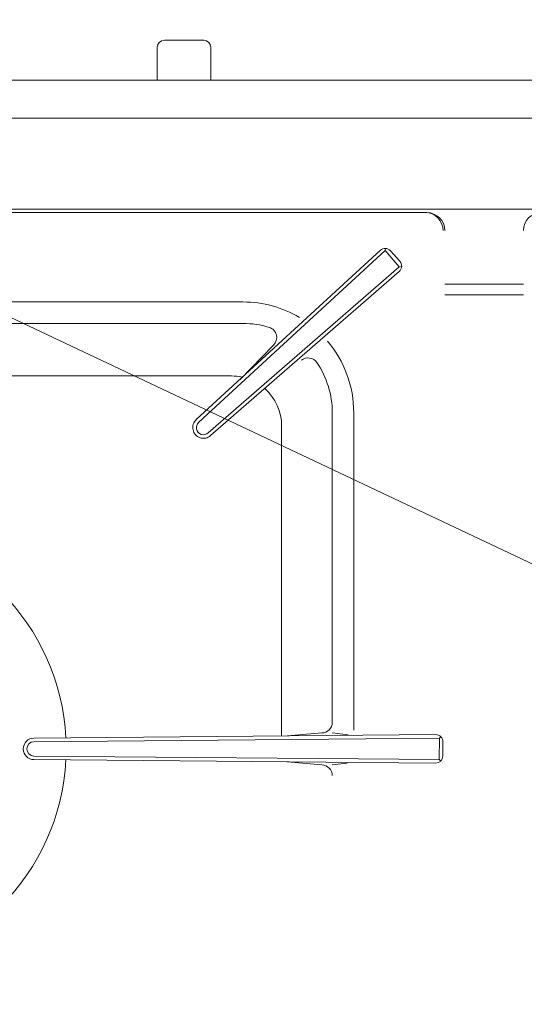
# Model space of a CAD drawing. Header units: millimetres. Extents: x -84458 to 77911, y -55868 to -29230.
# Tile 27 of 103: x 67387 to 67401, y -32786 to -32759. Entities that reach past the tile are written whole.
import ezdxf

# ---------------------------------------------------------------- set-up
doc = ezdxf.new("R2010")
doc.units = ezdxf.units.MM
for name, color, linetype in [('BELKA-PRZEDNIA', 7, 'Continuous'), ('BLACHA_TŁOCZONA', 7, 'Continuous'), ('INSTALACJA_PALNIKÓW', 7, 'Continuous'), ('RUSZT', 7, 'Continuous'), ('WSPORNIK', 7, 'Continuous')]:
    doc.layers.add(name, color=color, linetype=linetype)
doc.layers.add('CIENKA', color=7, linetype='Continuous', lineweight=20)

msp = doc.modelspace()

# ---------------------------------------------------------------- linework, layer by layer
at = {"layer": 'BELKA-PRZEDNIA', "color": 0, "lineweight": 0}
for p, q in [((67365.403, -32760.215), (67435.203, -32760.215)), ((67365.403, -32761.27), (67435.103, -32761.27)), ((67365.503, -32763.816), (67435.103, -32763.816)), ((67399.203, -32765.916), (67401.403, -32765.916))]:
    msp.add_line(p, q, dxfattribs=at)
at = {"layer": 'BLACHA_TŁOCZONA', "color": 0, "lineweight": 0}
for p, q in [((67398.703, -32763.916), (67366.103, -32763.916)), ((67398.703, -32763.916), (67366.103, -32763.916)), ((67382.756, -32768.484), (67393.235, -32768.484)), ((67394.635, -32769.884), (67394.635, -32778.555))]:
    msp.add_line(p, q, dxfattribs=at)
for centre, radius, start, end in [((67398.703, -32764.416), 0.5, 0, 90), ((67398.703, -32764.416), 0.5, 0, 90), ((67401.903, -32764.416), 0.5, 90, 180), ((67401.903, -32764.416), 0.5, 90, 180), ((67393.235, -32769.884), 1.4, 77.6562, 90), ((67393.235, -32769.884), 1.4, 0, 48.5006), ((67382.403, -32778.915), 6.2, 2.8456, 87.1414), ((67382.403, -32778.915), 6.2, 272.8586, 357.1544)]:
    msp.add_arc(centre, radius, start, end, dxfattribs=at)
at = {"layer": 'CIENKA'}
msp.add_line((67427.745, -32786.059), (67354.39, -32751.437), dxfattribs=at)
at = {"layer": 'INSTALACJA_PALNIKÓW', "color": 0, "linetype": 'Continuous', "lineweight": 0}
for p, q in [((67392.453, -32759.095), (67391.353, -32759.095)), ((67391.153, -32759.295), (67391.153, -32760.215)), ((67392.653, -32760.215), (67392.653, -32759.295))]:
    msp.add_line(p, q, dxfattribs=at)
at = {"layer": 'INSTALACJA_PALNIKÓW', "color": 0, "lineweight": 0}
for p, q in [((67392.453, -32759.095), (67391.353, -32759.095)), ((67391.153, -32760.215), (67391.153, -32759.295)), ((67392.653, -32760.215), (67392.653, -32759.295))]:
    msp.add_line(p, q, dxfattribs=at)
at = {"layer": 'INSTALACJA_PALNIKÓW', "color": 0, "linetype": 'Continuous', "lineweight": 0}
for centre, start, end in [((67391.353, -32759.295), 90, 180), ((67392.453, -32759.295), 0, 90)]:
    msp.add_arc(centre, 0.2, start, end, dxfattribs=at)
at = {"layer": 'INSTALACJA_PALNIKÓW', "color": 0, "lineweight": 0}
for centre, start, end in [((67391.353, -32759.295), 90, 180), ((67392.453, -32759.295), 0, 90)]:
    msp.add_arc(centre, 0.2, start, end, dxfattribs=at)
at = {"layer": 'RUSZT', "color": 0, "lineweight": 0}
for p, q in [((67366.153, -32763.915), (67398.653, -32763.915)), ((67397.543, -32764.915), (67397.534, -32764.977)), ((67392.247, -32769.706), (67397.398, -32764.968)), ((67392.315, -32769.78), (67397.534, -32764.977)), ((67397.534, -32764.977), (67397.927, -32765.43)), ((67397.946, -32765.276), (67397.683, -32764.982)), ((67392.581, -32770.078), (67397.92, -32765.437)), ((67397.996, -32765.422), (67397.92, -32765.437)), ((67392.647, -32770.153), (67397.928, -32765.56)), ((67382.928, -32766.415), (67393.553, -32766.415)), ((67383.15, -32767.015), (67393.553, -32767.015)), ((67393.471, -32768.58), (67394.411, -32767.622)), ((67396.053, -32769.515), (67396.053, -32778.169)), ((67396.653, -32769.515), (67396.653, -32778.387)), ((67387.702, -32778.615), (67398.949, -32778.517)), ((67387.703, -32778.715), (67399.053, -32778.615)), ((67394.801, -32778.553), (67395.756, -32778.469)), ((67396.053, -32778.465), (67396.497, -32778.521)), ((67399.053, -32778.615), (67399.048, -32779.215)), ((67399.092, -32778.576), (67399.053, -32778.615)), ((67399.15, -32778.719), (67399.147, -32779.115)), ((67387.702, -32779.215), (67398.945, -32779.314)), ((67387.703, -32779.115), (67399.053, -32779.215)), ((67399.048, -32779.215), (67399.087, -32779.256)), ((67395.756, -32779.362), (67394.789, -32779.278)), ((67396.053, -32779.365), (67396.47, -32779.313))]:
    msp.add_line(p, q, dxfattribs=at)
for centre, radius, start, end in [((67398.653, -32764.415), 0.5, 0, 90), ((67397.534, -32765.115), 0.2, 41.8158, 132.6342), ((67397.796, -32765.409), 0.2, 310.9975, 41.8158), ((67393.553, -32769.515), 3.1, 59.3642, 90), ((67393.553, -32769.515), 2.5, 72.9705, 90), ((67394.197, -32767.412), 0.3, 315.5463, 72.9705), ((67393.553, -32769.515), 3.1, 0, 40.3392), ((67395.374, -32768.28), 0.3, 34.1518, 128.3575), ((67393.553, -32769.515), 2.5, 0, 34.1518), ((67392.448, -32769.929), 0.3, 131.8158, 311.8158), ((67392.448, -32769.929), 0.2, 131.8158, 311.8158), ((67395.753, -32778.169), 0.3, 270.5846, 0), ((67387.703, -32778.915), 0.3, 90, 270), ((67398.95, -32778.717), 0.2, 359.5039, 90.4961), ((67387.703, -32778.915), 0.2, 90, 270), ((67398.947, -32779.114), 0.2, 269.5039, 359.5039), ((67395.753, -32779.662), 0.3, 0, 89.4154)]:
    msp.add_arc(centre, radius, start, end, dxfattribs=at)
at = {"layer": 'WSPORNIK', "color": 0, "lineweight": 0}
for p, q in [((67399.203, -32765.916), (67401.403, -32765.916)), ((67399.203, -32766.216), (67401.403, -32766.216))]:
    msp.add_line(p, q, dxfattribs=at)

doc.saveas('drawing.dxf')
